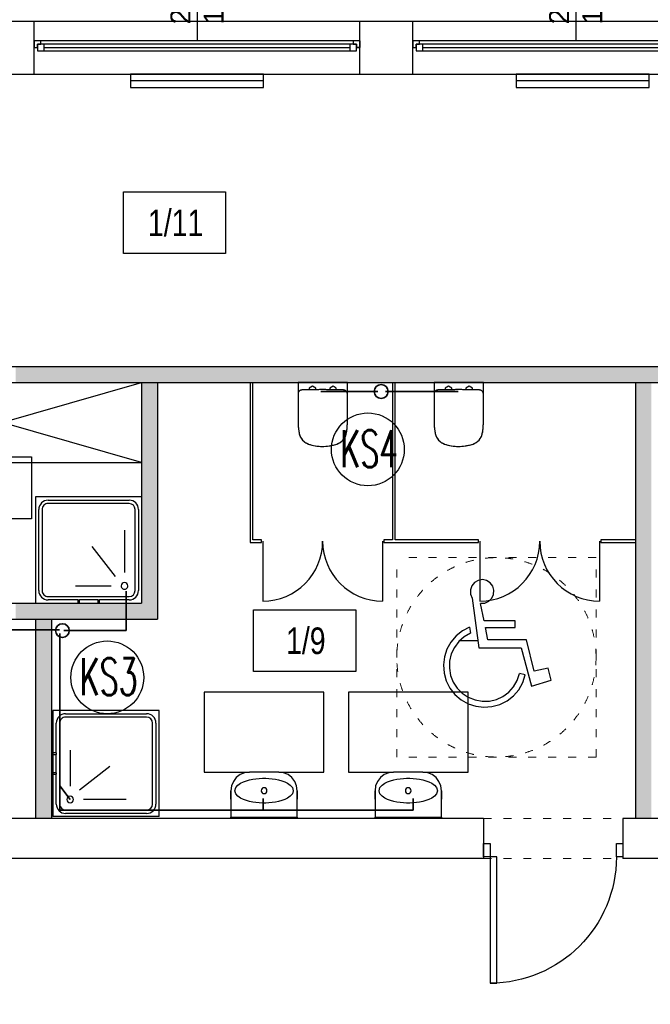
# Model space of a CAD drawing. Header units: millimetres. Extents: x 3698380 to 4312681, y 939872 to 1104488.
# Tile 31 of 93: x 3977105 to 3981851, y 976778 to 984186. Entities that reach past the tile are written whole.
import ezdxf
from ezdxf.enums import TextEntityAlignment as Align
from ezdxf.lldxf.tags import DXFTag

# ---------------------------------------------------------------- set-up
doc = ezdxf.new("R2010")
doc.units = ezdxf.units.MM
doc.header["$LTSCALE"] = 10
doc.linetypes.add('ACAD_ISO03W100', pattern=[30, 12, -18])
doc.linetypes.add('CENTER', pattern=[2, 1.25, -0.25, 0.25, -0.25])
for name, color, linetype, lineweight in [('0 20 cienka', 8, 'Continuous', 20), ('A-DOOR', 7, 'Continuous', 9), ('HVAC_KS_odpływowe', 22, 'Continuous', 35), ('IS_Grafika', 7, 'Continuous', 20), ('P-SANR-FIXT', 7, 'Continuous', 9)]:
    doc.layers.add(name, color=color, linetype=linetype, lineweight=lineweight)
for name, color, linetype in [('15_LINIA_CIENKA', 1, 'Continuous'), ('A_bloki', 252, 'Continuous'), ('A_kreskowanie', 8, 'Continuous'), ('A_opis_pom', 3, 'Continuous'), ('A_podciąg', 8, '300118_49_XR_0034$0$300118_49_XR_0033$0$( Dashed )'), ('A_sc_istn', 252, 'Continuous'), ('A_sc_proj', 2, 'Continuous'), ('A_stolarka', 252, 'Continuous'), ('A_wymiary', 1, 'Continuous'), ('MUREK', 6, 'Continuous'), ('W', 8, 'CENTER')]:
    doc.layers.add(name, color=color, linetype=linetype)
doc.styles.add('253.Legenda_wodkan$0$simplex', font='simplex.shx')
doc.styles.get("Standard").update_dxf_attribs({"font": 'arial.ttf'})
doc.styles.add('Strzałki', font='ic-isocp.shx', dxfattribs={"width": 0.8})
tags = doc.linetypes.add('300118_49_XR_0034$0$300118_49_XR_0033$0$( Dashed )', pattern=[0.75, 0.5, -0.25]).pattern_tags.tags
tags[6:7] = [DXFTag(74, 4), DXFTag(75, 0), DXFTag(340, '0'), DXFTag(46, 1.0), DXFTag(50, 0.0), DXFTag(44, 0.0), DXFTag(45, 0.0)]
tags[4:5] = [DXFTag(74, 4), DXFTag(75, 0), DXFTag(340, '0'), DXFTag(46, 1.0), DXFTag(50, 0.0), DXFTag(44, 0.0), DXFTag(45, 0.0)]
doc.linetypes.add('TRACKS', pattern='A,0.15,[130,ltypeshp.shx,S=0.25,R=0,X=0,Y=0],0.15', length=0.3)

# ---------------------------------------------------------------- blocks, each defined once
blk = doc.blocks.new('*U462')
at = {"color": 252}
for p, q in [((-95, 20), (-100, 20)), ((-100, 15), (-97.5, 15)), ((-97.5, 15), (-97.5, 17.5)), ((-97.5, 17.5), (-95, 17.5)), ((-92.5, 17.5), (-97.5, 17.5)), ((-97.5, 17.5), (-97.5, 12.5)), ((-95, 17.5), (-95, 20)), ((140, 20), (-95, 20)), ((-92.5, 12.5), (-92.5, 17.5)), ((137.5, 17.5), (-92.5, 17.5)), ((-92.5, 15), (137.5, 15)), ((142.5, 17.5), (137.5, 17.5)), ((137.5, 17.5), (137.5, 12.5)), ((145, 20), (140, 20)), ((140, 20), (140, 17.5)), ((140, 17.5), (142.5, 17.5)), ((142.5, 17.5), (142.5, 15)), ((142.5, 12.5), (142.5, 17.5)), ((142.5, 15), (145, 15)), ((-97.5, 12.5), (-92.5, 12.5)), ((-92.5, 12.5), (137.5, 12.5)), ((-92.5, 12.5), (137.5, 12.5)), ((137.5, 12.5), (142.5, 12.5))]:
    blk.add_line(p, q, dxfattribs=at)
for points in [[(-100, 20), (-100, 15), (-97.5, 15)], [(145, 20), (145, 14.99), (142.5, 15)]]:
    blk.add_lwpolyline(points, dxfattribs=at)
blk = doc.blocks.new('*U338')
at = {"color": 252}
blk.add_lwpolyline([(75, 0), (0, 0)], dxfattribs=at)
for tag, p in [('S', (30, 5)), ('H', (30, -20))]:
    blk.add_attdef(tag, text='', height=15, dxfattribs=at).set_placement(p, align=Align.CENTER)
blk = doc.blocks.new('Brodzik - 80x80-V10-1 PIĘTRO')
at = {"layer": 'A_bloki'}
for p, q in [((-39.82, -40), (-39.82, 40)), ((40, 40), (-39.82, 40)), ((-30.5, 37.5), (-8.08, 37.5)), ((-8.1, 40), (-8.1, 37.5)), ((-8.1, 37.5), (-8.08, 37.5)), ((-6.9, 37.5), (-8.1, 37.5)), ((-6.92, 37.5), (-6.9, 37.5)), ((-6.92, 37.5), (6.92, 37.5)), ((-6.9, 37.5), (-6.9, 40)), ((6.9, 40), (6.9, 37.5)), ((6.9, 37.5), (6.92, 37.5)), ((8.1, 37.5), (6.9, 37.5)), ((8.08, 37.5), (8.1, 37.5)), ((8.08, 37.5), (30.5, 37.5)), ((8.1, 37.5), (8.1, 40)), ((40, -40), (40, 40)), ((-37.5, -30.5), (-37.5, 30.5)), ((-35, 30.5), (-35, -30.5)), ((30.5, 35), (-30.5, 35)), ((35, -30.5), (35, 30.5)), ((37.5, 30.5), (37.5, -30.5)), ((10, 27), (-17, 27)), ((-27, -15), (-27, 17)), ((-2.3, -2.7), (-19.93, 19.93)), ((-30.5, -35), (30.5, -35)), ((-39.82, -40), (40, -40)), ((30.5, -37.5), (-30.5, -37.5))]:
    blk.add_line(p, q, dxfattribs=at)
for centre, radius, start, end in [((-30.5, 30.5), 7, 90, 180), ((30.5, 30.5), 7, 0, 90), ((-30.5, 30.5), 4.5, 90, 180), ((30.5, 30.5), 4.5, 360, 90), ((-27, 27), 2.5, 360, 180), ((-27, 27), 2.5, 180, 360), ((-30.5, -30.5), 7, 180, 270), ((-30.5, -30.5), 4.5, 180, 270), ((30.5, -30.5), 7, 270, 0), ((30.5, -30.5), 4.5, 270, 0)]:
    blk.add_arc(centre, radius, start, end, dxfattribs=at)
blk = doc.blocks.new('BS_WC WISZĄCE 2 - PlumbingFixture_GroheLimited_EuroCeramicFloorstandingWC_39329000_METRIC - 39329000-V9-1 PIĘTRO')
at = {"layer": 'A_bloki'}
for p, q in [((-18.54, 30.72), (-18.54, 8.6)), ((18.54, 8.6), (18.54, 30.72)), ((-18.54, 8.6), (-18.54, 0)), ((18.54, 0), (18.54, 8.6)), ((-18.54, 0), (18.54, 0)), ((-10.24, 5.43), (-10.24, 4.1)), ((-10.24, 4.1), (-7.75, 2.67)), ((-7.75, 2.67), (-5.26, 4.1)), ((-5.26, 4.1), (-5.26, 5.36)), ((5.26, 5.36), (5.26, 4.1)), ((5.26, 4.1), (7.75, 2.67)), ((7.75, 2.67), (10.24, 4.1)), ((10.24, 4.1), (10.24, 5.43))]:
    blk.add_line(p, q, dxfattribs=at)
at = {"layer": 'A_bloki', "flags": 128}
for points in [[(-10.72, 46.24), (-11.12, 46.09), (-11.52, 45.93), (-11.91, 45.75), (-12.29, 45.55), (-12.67, 45.34), (-13.03, 45.12), (-13.39, 44.88), (-13.74, 44.62), (-14.07, 44.36), (-14.4, 44.07), (-14.71, 43.78), (-15.01, 43.48), (-15.3, 43.16), (-15.58, 42.83), (-15.84, 42.49), (-16.09, 42.14), (-16.33, 41.78), (-16.55, 41.41), (-16.75, 41.03), (-16.94, 40.65), (-17.12, 40.26), (-17.28, 39.86), (-17.42, 39.45), (-17.55, 39.04), (-17.66, 38.63), (-17.71, 38.38)], [(-5.51, 47.56), (-6.16, 47.45), (-7.45, 47.18), (-8.73, 46.86), (-9.99, 46.48), (-10.72, 46.24)], [(-0.07, 48.03), (-0.93, 48.02), (-2.25, 47.96), (-3.56, 47.84), (-4.86, 47.67), (-5.36, 47.59)], [(10.72, 46.24), (9.47, 46.64), (8.2, 47), (6.92, 47.3), (5.63, 47.55), (4.32, 47.75), (3.02, 47.89), (1.7, 47.99), (0.39, 48.03), (0.06, 48.03)], [(17.71, 38.38), (17.61, 38.8), (17.5, 39.21), (17.36, 39.62), (17.21, 40.03), (17.05, 40.42), (16.87, 40.81), (16.67, 41.19), (16.46, 41.57), (16.23, 41.93), (15.99, 42.29), (15.74, 42.63), (15.47, 42.97), (15.19, 43.29), (14.89, 43.6), (14.58, 43.91), (14.27, 44.19), (13.94, 44.47), (13.59, 44.73), (13.24, 44.98), (12.88, 45.21), (12.51, 45.43), (12.14, 45.63), (11.75, 45.82), (11.36, 46), (10.96, 46.15), (10.72, 46.24)], [(-17.71, 38.38), (-17.99, 36.98), (-18.21, 35.57), (-18.31, 34.71)], [(18.32, 34.67), (18.29, 35.01), (18.09, 36.42), (17.83, 37.83), (17.71, 38.38)], [(-18.34, 34.48), (-18.38, 34.14), (-18.49, 32.72), (-18.54, 31.29), (-18.54, 30.72)], [(18.54, 30.72), (18.52, 32.15), (18.43, 33.58), (18.34, 34.44)]]:
    blk.add_lwpolyline(points, dxfattribs=at)
at = {"layer": 'A_bloki'}
for centre, radius, start, end in [((-7.22, 36.08), 10.74, 109.00577, 167.63993), ((0, 15.11), 32.92, 70.99423, 109.00577), ((7.22, 36.08), 10.74, 12.36007, 70.99423), ((17.25, 30.72), 35.79, 167.63993, 180), ((-17.25, 30.72), 35.79, 360, 12.36007), ((-15.44, 8.6), 3.1, 180, 214.98596), ((15.44, 8.6), 3.1, 325.01404, 360)]:
    blk.add_arc(centre, radius, start, end, dxfattribs=at)
for points, knots in [([(-17.98, 6.82), (-17.87, 6.66), (-17.62, 6.36), (-17.24, 6.08), (-16.96, 5.92), (-16.79, 5.84), (-16.66, 5.79), (-16.53, 5.74), (-16.4, 5.69), (-16.27, 5.66), (-16.13, 5.63), (-15.99, 5.6), (-15.8, 5.58), (-15.66, 5.56), (-15.56, 5.56)], [-1, -1, -1, -1, -0.8, -0.6, -0.5, -0.45, -0.4, -0.35, -0.3, -0.25, -0.2, -0.15, -0.1, 0, 0, 0, 0]), ([(15.56, 5.56), (15.7, 5.57), (15.89, 5.58), (16.1, 5.62), (16.23, 5.65), (16.4, 5.69), (16.57, 5.75), (16.7, 5.8), (16.89, 5.88), (17.2, 6.05), (17.62, 6.36), (17.87, 6.66), (17.98, 6.82)], [-1, -1, -1, -1, -0.85, -0.8125, -0.775, -0.7, -0.625, -0.5875, -0.55, -0.4, -0.2, 0, 0, 0, 0])]:
    blk.add_open_spline(points, degree=3, knots=knots, dxfattribs=at)
blk.add_open_spline([(-15.56, 5.56), (-14.52, 5.52), (-12.45, 5.46), (-9.34, 5.4), (-6.23, 5.35), (-3.12, 5.33), (0, 5.33), (3.11, 5.33), (6.23, 5.35), (9.34, 5.4), (12.45, 5.46), (14.52, 5.52), (15.56, 5.56)], degree=3, dxfattribs=at)
blk = doc.blocks.new('Umywalka toaletowa - 35x50 cm-976482-1 PIĘTRO')
at = {"layer": 'A_bloki'}
for p, q in [((11, 35), (-11, 35)), ((-25, 21), (-25, 1)), ((25, 1), (25, 21)), ((-25, 1), (25, 1))]:
    blk.add_line(p, q, dxfattribs=at)
at = {"layer": 'A_bloki', "flags": 128}
for points in [[(-11, 35), (-14.62, 34.52), (-18, 33.12), (-20.9, 30.9), (-23.12, 28), (-24.52, 24.62), (-25, 21)], [(-22, 21), (-21.32, 23.31), (-19.71, 25.14), (-17.72, 26.53), (-15.53, 27.61), (-13.24, 28.45), (-10.9, 29.11), (-8.5, 29.61), (-6.09, 29.97), (-3.66, 30.2), (-1.22, 30.32), (1.22, 30.32), (3.66, 30.2), (6.09, 29.97), (8.51, 29.61), (10.9, 29.11), (13.24, 28.45), (15.53, 27.61), (17.71, 26.54), (19.72, 25.14), (21.31, 23.31), (22, 21)], [(25, 21), (24.52, 24.62), (23.12, 28), (20.9, 30.9), (18, 33.12), (14.62, 34.52), (11, 35)], [(-25, 14.55), (-25, 15.39), (-25, 17.3), (-25, 19.17), (-25, 21)], [(22, 21), (21.31, 18.69), (19.72, 16.86), (17.71, 15.46), (15.53, 14.39), (13.24, 13.55), (10.9, 12.89), (8.51, 12.39), (6.09, 12.03), (3.66, 11.8), (1.22, 11.68), (-1.22, 11.68), (-3.66, 11.8), (-6.09, 12.03), (-8.5, 12.39), (-10.9, 12.89), (-13.24, 13.55), (-15.53, 14.39), (-17.72, 15.47), (-19.71, 16.86), (-21.32, 18.69), (-22, 21)], [(25, 21), (25, 19.17), (25, 17.3), (25, 15.39), (25, 14.55)], [(-25, 0), (-25, 0.72), (-25, 0.88)], [(25, 0.86), (25, 0.72), (25, 0)]]:
    blk.add_lwpolyline(points, dxfattribs=at)
at = {"layer": 'A_bloki'}
for start, end in [(0, 180), (180, 0)]:
    blk.add_arc((0, 21), 2.19, start, end, dxfattribs=at)
for points in [[(-25, 0), (-25, 0.22), (-25, 0.59), (-25, 0.93), (-25, 1), (-25, 1)], [(25, 1), (25, 1), (25, 0.93), (25, 0.59), (25, 0.22), (25, 0)]]:
    blk.add_open_spline(points, degree=3, dxfattribs=at)
at = {"layer": 'A_podciąg'}
for p, q in [((-45, 95), (-45, 35)), ((45, 95), (-45, 95)), ((45, 35), (45, 95)), ((-45, 35), (-11, 35)), ((11, 35), (45, 35))]:
    blk.add_line(p, q, dxfattribs=at)
blk = doc.blocks.new('Drzwi-dwuskrzydłowe-panelowe - D 80x200 OŚCIEŻNICA-1 DRZWI-5-976485-1 PIĘTRO')
at = {"layer": 'A_bloki'}
for p, q in [((-45, 0), (-45, -45)), ((45, 0), (45, -45))]:
    blk.add_line(p, q, dxfattribs=at)
for centre, start, end in [((-45, 0), 270, 0), ((45, 0), 180, 270)]:
    blk.add_arc(centre, 45, start, end, dxfattribs=at)
blk = doc.blocks.new('A$C39F57054')
at = {"layer": '15_LINIA_CIENKA', "color": 8, "lineweight": 25}
for p, q in [((17.79, 76.13), (16.95, 73.6)), ((19.47, 78.21), (17.79, 76.13)), ((21.78, 79.55), (19.47, 78.21)), ((24.42, 79.99), (21.78, 79.55)), ((27.04, 79.47), (24.42, 79.99)), ((29.31, 78.06), (27.04, 79.47)), ((30.93, 75.93), (29.31, 78.06)), ((31.69, 73.37), (30.93, 75.93)), ((16.95, 73.6), (17.06, 70.93)), ((17.06, 70.93), (18.1, 68.47)), ((18.1, 68.47), (22.27, 37.34)), ((28.47, 66.41), (30.38, 68.28)), ((30.38, 68.28), (31.5, 70.7)), ((31.5, 70.7), (31.69, 73.37)), ((25.53, 54.23), (23.33, 65.02)), ((23.35, 65.19), (26.02, 65.33)), ((26.02, 65.33), (28.47, 66.41)), ((16.44, 50.18), (11.91, 47.86)), ((16.44, 50.18), (16.95, 46.37)), ((45.01, 54.15), (25.53, 54.23)), ((27.96, 42.35), (26.4, 49.97)), ((26.4, 49.97), (45, 49.89)), ((45, 49.89), (45.01, 54.15)), ((7.93, 44.7), (4.64, 40.82)), ((11.91, 47.86), (7.93, 44.7)), ((13.02, 44.12), (9.62, 41.12)), ((16.95, 46.37), (13.02, 44.12)), ((4.64, 40.82), (2.16, 36.38)), ((6.9, 37.49), (4.97, 33.4)), ((9.62, 41.12), (6.9, 37.49)), ((22.27, 37.34), (48.72, 37.23)), ((52.21, 42.25), (27.96, 42.35)), ((48.72, 37.23), (55.24, 13.3)), ((57.02, 22.69), (52.21, 42.25)), ((0.59, 31.55), (0, 26.5)), ((2.16, 36.38), (0.59, 31.55)), ((4.97, 33.4), (3.91, 28.99)), ((0, 26.5), (0.4, 21.43)), ((3.91, 28.99), (3.76, 24.47)), ((0.4, 21.43), (1.78, 16.53)), ((3.76, 24.47), (4.53, 20)), ((4.53, 20), (6.19, 15.79)), ((46.3, 16.77), (47.74, 21.06)), ((51.37, 20.24), (47.74, 21.06)), ((49.76, 15.42), (51.37, 20.24)), ((65.68, 24.58), (57.02, 22.69)), ((67.54, 17.02), (65.68, 24.58)), ((1.78, 16.53), (4.08, 12)), ((6.19, 15.79), (8.66, 11.99)), ((40.98, 9.49), (44.01, 12.86)), ((44.01, 12.86), (46.3, 16.77)), ((47.25, 11), (49.76, 15.42)), ((55.24, 13.3), (67.54, 17.02)), ((4.08, 12), (7.23, 8)), ((7.23, 8), (11.09, 4.69)), ((8.66, 11.99), (11.85, 8.78)), ((11.85, 8.78), (15.62, 6.27)), ((15.62, 6.27), (19.83, 4.58)), ((33.22, 4.91), (37.34, 6.8)), ((37.34, 6.8), (40.98, 9.49)), ((39.91, 4.02), (43.92, 7.15)), ((43.92, 7.15), (47.25, 11)), ((11.09, 4.69), (15.52, 2.2)), ((15.52, 2.2), (20.35, 0.61)), ((19.83, 4.58), (24.28, 3.77)), ((20.35, 0.61), (25.4, 0)), ((24.28, 3.77), (28.81, 3.89)), ((25.4, 0), (30.47, 0.38)), ((28.81, 3.89), (33.22, 4.91)), ((30.47, 0.38), (35.37, 1.74)), ((35.37, 1.74), (39.91, 4.02))]:
    blk.add_line(p, q, dxfattribs=at)
at = {"layer": 'W', "color": 8, "linetype": 'Continuous', "ltscale": 4}
blk.add_line((21.69, 41.7), (10.28, 41.7), dxfattribs=at)
blk = doc.blocks.new('Drzwi-jednoskrzydłowe-panelowe - D-1 90x200 OŚCIEŻNICA-5 DRZWI-5-1256997-1 PIĘTRO')
at = {"layer": 'A_stolarka'}
for p, q in [((-47.5, 0), (-52.5, 0)), ((-52.5, 0), (-52.5, -10)), ((-47.5, -10), (-47.5, 0)), ((47.5, 0), (47.5, -10)), ((52.5, 0), (47.5, 0)), ((52.5, -10), (52.5, 0)), ((-52.5, -10), (-47.5, -10)), ((42.5, -10), (47.5, -10)), ((42.5, -105), (42.5, -10)), ((42.5, -10), (47.5, -10)), ((42.5, -105), (42.5, -10)), ((47.5, -10), (52.5, -10)), ((47.5, -10), (47.5, -105)), ((47.5, -10), (47.5, -105)), ((47.5, -105), (42.5, -105)), ((47.5, -105), (42.5, -105))]:
    blk.add_line(p, q, dxfattribs=at)
at = {"layer": 'A_stolarka', "lineweight": 18}
for p, q in [((-52.5, 0), (-47.5, 0)), ((-47.5, 0), (-47.5, -10)), ((47.5, -10), (47.5, 0)), ((47.5, 0), (52.5, 0)), ((-52.5, -10), (-52.5, -6.25)), ((52.5, -6.25), (52.5, -10)), ((-47.5, -10), (-52.5, -10)), ((52.5, -10), (47.5, -10))]:
    blk.add_line(p, q, dxfattribs=at)
at = {"layer": 'A_stolarka'}
blk.add_arc((47.5, -10), 95, 180, 270, dxfattribs=at)
blk = doc.blocks.new('d')
at = {"layer": 'A_kreskowanie', "ltscale": 2}
h = blk.add_hatch(color=252, dxfattribs=at)
h.dxf.hatch_style = 1
h.paths.add_polyline_path([(3731432.76, 791007.02), (3731312.76, 791007.02), (3731312.76, 789647.02), (3731432.76, 789647.02)])
h.paths.add_polyline_path([(3732874.74, 789327.02), (3732874.74, 789347.02), (3731432.76, 789347.02), (3731432.76, 789227.02), (3732874.74, 789227.02)])
h.paths.add_polyline_path([(3732754.74, 789227.02), (3732634.74, 789227.02), (3732634.74, 789127.02), (3732754.74, 789127.02)])
h.paths.add_polyline_path([(3734281.53, 789347.02), (3733874.74, 789347.02), (3733874.74, 789227.02), (3734281.53, 789227.02)])
h.paths.add_polyline_path([(3734161.53, 791007.02), (3734041.53, 791007.02), (3734041.53, 790927.02), (3734041.53, 790357.02), (3734041.53, 789347.02), (3734161.53, 789347.02)])
h.paths.add_polyline_path([(3736381.9, 791007.02), (3736261.9, 791007.02), (3736261.9, 789347.02), (3735463.65, 789347.02), (3735314.74, 789347.02), (3735314.74, 789227.02), (3736381.9, 789227.02)])
h.paths.add_polyline_path([(3735583.65, 789227.02), (3735463.65, 789227.02), (3735463.65, 787727.02), (3735583.65, 787727.02)])
h.paths.add_polyline_path([(3732754.74, 788122.56), (3732634.74, 788122.56), (3732634.74, 787727.02), (3732754.74, 787727.02)])
h.paths.add_polyline_path([(3731432.76, 789527.02), (3731312.76, 789527.02), (3731312.76, 787727.02), (3731432.76, 787727.02)])
h.paths.add_polyline_path([(3730049.12, 787727.02), (3729235.08, 787727.02), (3729235.08, 787627.02), (3729285.08, 787627.02), (3729285.08, 787527.02, 0.0278424), (3729290.65, 787427.02), (3730049.12, 787427.02)])
h.paths.add_polyline_path([(3729285.08, 787527.02), (3729235.08, 787527.02), (3729235.08, 787427.02), (3729290.65, 787427.02, -0.0278424)], flags=17)
h.paths.add_polyline_path([(3729285.08, 787627.02), (3729235.08, 787627.02), (3729235.08, 787527.02), (3729285.08, 787527.02)], flags=17)
h.paths.add_polyline_path([(3729114.74, 784607.02), (3728714.74, 784607.02), (3728714.74, 783607.02), (3729114.74, 783607.02)])
h.paths.add_polyline_path([(3729220.66, 783607.02), (3729114.74, 783607.02), (3729114.74, 783487.02), (3729220.66, 783487.02)])
h.paths.add_polyline_path([(3729309.74, 783607.02), (3729220.66, 783607.02), (3729220.66, 783487.02), (3729309.74, 783487.02)])
h.paths.add_polyline_path([(3732204.74, 783607.02), (3730709.74, 783607.02), (3730709.74, 783487.02), (3732204.74, 783487.02)])
h.paths.add_polyline_path([(3732324.74, 783707.02), (3732204.74, 783707.02), (3732204.74, 781627.02), (3732324.74, 781627.02)])
h.paths.add_polyline_path([(3735344.74, 786027.02), (3735224.74, 786027.02), (3732324.74, 786027.02), (3732324.74, 785907.02), (3735224.74, 785907.02), (3735224.74, 781627.02), (3735344.74, 781627.02)])
h.paths.add_polyline_path([(3744114.74, 791127.02), (3735314.74, 791127.02), (3735314.74, 791007.02), (3744114.74, 791007.02)])
h.paths.add_polyline_path([(3740100.05, 791007.02), (3739980.05, 791007.02), (3739980.05, 787727.02), (3740100.05, 787727.02)])
h.paths.add_polyline_path([(3742214.74, 791007.02), (3742094.74, 791007.02), (3742094.74, 787727.02), (3742214.74, 787727.02)])
h.paths.add_polyline_path([(3727024.74, 793327.02), (3726904.74, 793327.02), (3726904.74, 789127.02), (3727024.74, 789127.02)])
at = {"layer": '0 20 cienka', "color": 252, "linetype": 'ACAD_ISO03W100', "ltscale": 0.5}
for p, q in [((3738182.91, 788189.98), (3738182.91, 789689.98)), ((3739682.91, 789689.98), (3738182.91, 789689.98)), ((3739682.91, 788189.98), (3739682.91, 789689.98)), ((3739682.91, 788189.98), (3738182.91, 788189.98)), ((3738835.51, 787727.02), (3739885.51, 787727.02)), ((3738835.51, 787427.02), (3739885.51, 787427.02))]:
    blk.add_line(p, q, dxfattribs=at)
blk.add_circle((3738932.91, 788939.98), 750, dxfattribs=at)
at = {"layer": 'A_bloki', "color": 252, "linetype": 'Continuous'}
for p, q in [((3734161.53, 790407.02), (3736261.9, 791007.02)), ((3736261.9, 790407.02), (3734161.53, 791007.02))]:
    blk.add_line(p, q, dxfattribs=at)
blk.add_lwpolyline([(3734161.53, 790407.02), (3736261.9, 790407.02)], dxfattribs=at)
at = {"layer": 'A_opis_pom', "color": 252, "ltscale": 2}
for points in [[(3736125.61, 792442.48), (3736894.54, 792442.48), (3736894.54, 791977.06), (3736125.61, 791977.06)], [(3734664.59, 790448.31), (3735433.52, 790448.31), (3735433.52, 789982.89), (3734664.59, 789982.89)], [(3737105.54, 789298.57), (3737874.47, 789298.57), (3737874.47, 788833.14), (3737105.54, 788833.14)]]:
    blk.add_lwpolyline(points, close=True, dxfattribs=at)
at = {"layer": 'A_sc_istn', "color": 252}
for points in [[(3722514.74, 788607.02), (3722514.74, 793727.02), (3744014.74, 793727.02), (3744014.74, 797027.02)], [(3722914.74, 788607.02), (3722914.74, 793327.02), (3744414.74, 793327.02), (3744414.74, 797027.02)], [(3735454.74, 793327.02), (3735454.74, 793727.02)], [(3737904.74, 793327.02), (3737904.74, 793727.02)], [(3738304.74, 793327.02), (3738304.74, 793727.02)], [(3738835.51, 787727.02), (3734254.74, 787727.02)], [(3740194.58, 787727.02), (3739885.51, 787727.02)], [(3738835.51, 787427.02), (3734254.74, 787427.02)], [(3740194.58, 787427.02), (3739885.51, 787427.02)]]:
    blk.add_lwpolyline(points, dxfattribs=at)
for points in [[(3737179.75, 793327.02), (3736179.75, 793327.02), (3736179.75, 793227.02), (3737179.75, 793227.02)], [(3740082.38, 793327.02), (3739082.38, 793327.02), (3739082.38, 793227.02), (3740082.38, 793227.02)]]:
    blk.add_lwpolyline(points, close=True, dxfattribs=at)
at = {"layer": 'A_sc_istn', "color": 252, "linetype": 'TRACKS', "ltscale": 20}
for points in [[(3737179.75, 793277.02), (3736179.75, 793277.02)], [(3740082.38, 793277.02), (3739082.38, 793277.02)]]:
    blk.add_lwpolyline(points, dxfattribs=at)
at = {"layer": 'A_sc_proj', "color": 252, "ltscale": 2}
for p, q in [((3736261.9, 791007.02), (3736261.9, 789347.02)), ((3736381.9, 791007.02), (3736381.9, 789227.02)), ((3736381.9, 791007.02), (3736381.9, 789227.02)), ((3739980.05, 791007.02), (3739980.05, 787727.02)), ((3735281.53, 789347.02), (3736261.9, 789347.02)), ((3735281.53, 789227.02), (3736381.9, 789227.02)), ((3735463.65, 789227.02), (3735463.65, 787727.02)), ((3735583.65, 789227.02), (3735583.65, 787727.02)), ((3735583.65, 789227.02), (3735583.65, 787727.02)), ((3738835.51, 787727.02), (3738835.51, 787427.02)), ((3739885.51, 787727.02), (3739885.51, 787427.02))]:
    blk.add_line(p, q, dxfattribs=at)
for points in [[(3729114.74, 791127.02), (3744114.74, 791127.02)], [(3729114.74, 791007.02), (3744114.74, 791007.02)]]:
    blk.add_lwpolyline(points, dxfattribs=at)
at = {"layer": 'A_sc_proj', "color": 252}
for points in [[(3737080.51, 791007.02), (3737080.51, 789805.19), (3737165.14, 789805.19), (3737165.14, 789825.19), (3737100.51, 789825.19), (3737100.51, 791007.02)], [(3738150.51, 791007.02), (3738150.51, 789825.19), (3738085.14, 789825.19), (3738085.14, 789805.19), (3738799.14, 789805.19), (3738799.14, 789825.19), (3738170.51, 789825.19), (3738170.51, 791007.02)], [(3739980.05, 789825.19), (3739719.14, 789825.19), (3739719.14, 789805.19), (3739980.05, 789805.19)]]:
    blk.add_lwpolyline(points, dxfattribs=at)
at = {"layer": 'A-DOOR', "color": 252, "yscale": 10, "zscale": 10}
for name, p, xscale in [('Drzwi-dwuskrzydłowe-panelowe - D 80x200 OŚCIEŻNICA-1 DRZWI-5-976485-1 PIĘTRO', (3737625.14, 789813.59), 10), ('Drzwi-dwuskrzydłowe-panelowe - D 80x200 OŚCIEŻNICA-1 DRZWI-5-976485-1 PIĘTRO', (3739259.14, 789813.59), 10), ('Drzwi-jednoskrzydłowe-panelowe - D-1 90x200 OŚCIEŻNICA-5 DRZWI-5-1256997-1 PIĘTRO', (3739360.51, 787538.73), -10)]:
    blk.add_blockref(name, p, dxfattribs=dict(at, xscale=xscale))
at = {"layer": 'A_bloki', "color": 252, "xscale": 10, "yscale": 10, "zscale": 10}
for name, p, rotation in [('BS_WC WISZĄCE 2 - PlumbingFixture_GroheLimited_EuroCeramicFloorstandingWC_39329000_METRIC - 39329000-V9-1 PIĘTRO', (3737625.51, 791007.02), 180), ('BS_WC WISZĄCE 2 - PlumbingFixture_GroheLimited_EuroCeramicFloorstandingWC_39329000_METRIC - 39329000-V9-1 PIĘTRO', (3738649.51, 791007.02), 180), ('Brodzik - 80x80-V10-1 PIĘTRO', (3735995.45, 788141), 90)]:
    blk.add_blockref(name, p, dxfattribs=dict(at, rotation=rotation))
at = {"layer": 'A_bloki', "color": 252, "linetype": 'Continuous', "xscale": 10, "yscale": 10, "zscale": 10, "rotation": 180}
blk.add_blockref('Brodzik - 80x80-V10-1 PIĘTRO', (3735863.65, 789747.02), dxfattribs=at)
at = {"layer": 'A_sc_istn', "color": 252, "linetype": 'ACAD_ISO03W100', "xscale": 10, "yscale": 10, "zscale": 10, "rotation": 90}
for p in [(3736679.74, 793577.05), (3739529.74, 793577.05)]:
    blk.add_blockref('*U338', p, dxfattribs=at).add_auto_attribs({'S': '245', 'H': '165'})
at = {"layer": 'A_sc_istn', "color": 252, "xscale": 10, "yscale": 10, "zscale": 10}
for p in [(3736454.74, 793377.05), (3739304.74, 793377.05)]:
    blk.add_blockref('*U462', p, dxfattribs=at)
at = {"layer": 'MUREK', "color": 252, "ltscale": 30, "xscale": 11.99999999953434, "yscale": 11.99999999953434, "zscale": 11.99999999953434}
blk.add_blockref('A$C39F57054', (3738533.87, 788564.59), dxfattribs=at)
at = {"layer": 'P-SANR-FIXT', "color": 252, "xscale": 10, "yscale": 10, "zscale": 10}
for p in [(3737184.27, 787727.02), (3738269.27, 787727.02)]:
    blk.add_blockref('Umywalka toaletowa - 35x50 cm-976482-1 PIĘTRO', p, dxfattribs=at)
at = {"layer": 'A_opis_pom', "color": 252, "char_height": 200, "attachment_point": 5, "style": 'Strzałki', "bg_fill": 3, "box_fill_scale": 1.2, "bg_fill_color": 256, "bg_fill_transparency": 10554628}
for s, insert in [('1/11', (3736518.6, 792207.31)), ('1/9', (3737498.53, 789063.4))]:
    blk.add_mtext(s, dxfattribs=dict(at, insert=insert))

msp = doc.modelspace()

# ---------------------------------------------------------------- block references
at = {"layer": 'A_wymiary'}
msp.add_blockref('d', (241760.1, 190448.6), dxfattribs=at)

# ---------------------------------------------------------------- next in the draw order: linework, layer by layer
at = {"layer": 'HVAC_KS_odpływowe', "ltscale": 2}
for p, q in [((3979800.8, 981388.6), (3979370.4, 981388.6)), ((3979859.3, 981388.6), (3980405.3, 981388.6)), ((3977906.8, 979591.6), (3977906.8, 979885.5)), ((3977404.3, 979596), (3976004.9, 979596)), ((3977436.4, 979591.6), (3977906.8, 979591.6)), ((3977407.4, 979567.9), (3977407.4, 978239.6)), ((3977485.6, 978319.6), (3977407.4, 978423.2)), ((3978938.4, 978239.6), (3978938.4, 978326.8)), ((3980065.5, 978239.6), (3980065.5, 978326.7)), ((3977407.4, 978239.6), (3980065.5, 978239.6))]:
    msp.add_line(p, q, dxfattribs=at)
at = {"layer": 'HVAC_KS_odpływowe'}
for centre in [(3979825.8, 981388.6), (3977426.2, 979589.6)]:
    msp.add_circle(centre, 51.8, dxfattribs=at)
at = {"layer": 'IS_Grafika', "lineweight": 30}
for centre in [(3979725.6, 980952.8, 0), (3977764.1, 979237.6, 0)]:
    msp.add_circle(centre, 274.1, dxfattribs=at)

# ---------------------------------------------------------------- next in the draw order: texts
at = {"layer": 'HVAC_KS_odpływowe', "color": 0, "style": '253.Legenda_wodkan$0$simplex', "width": 0.6}
for s, p in [('KS4', (3979518.9, 980819.2, 0)), ('KS3', (3977557.4, 979104, 0))]:
    msp.add_text(s, height=277.2, dxfattribs=at).set_placement(p)

doc.saveas('drawing.dxf')
